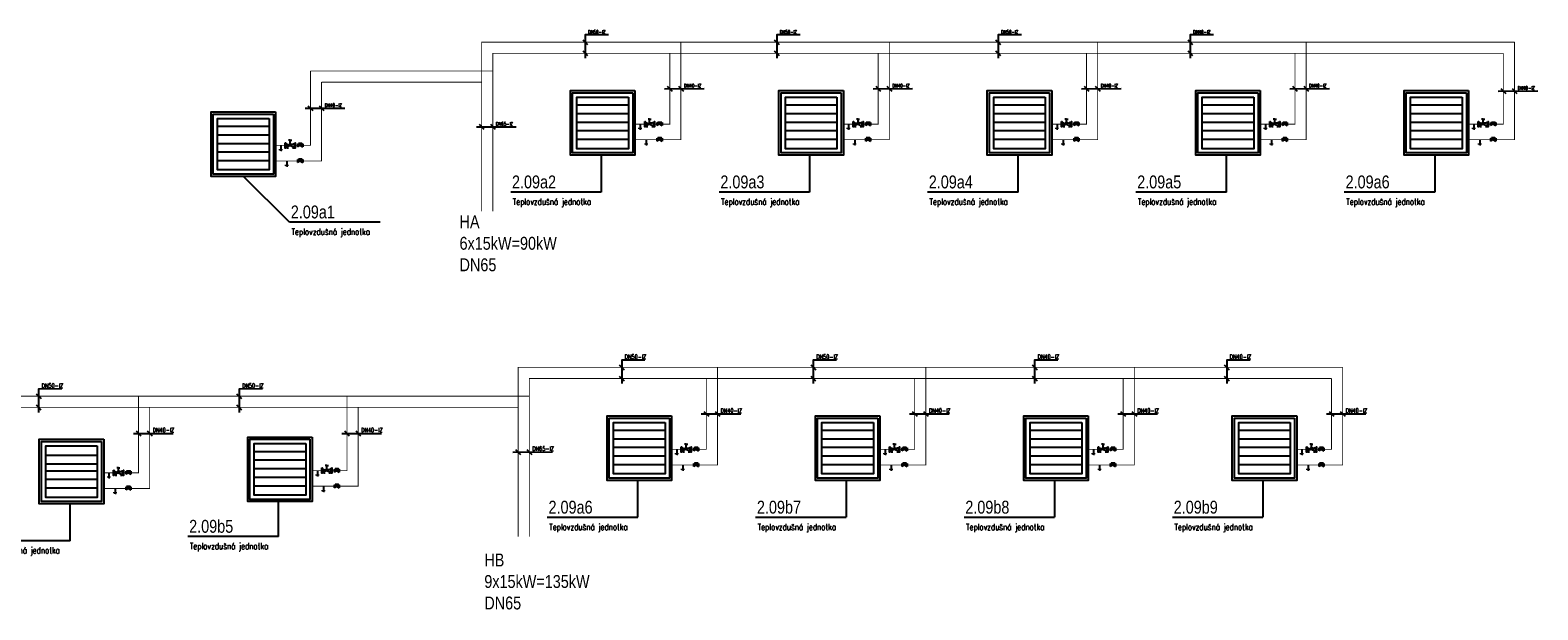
# Model space of a CAD drawing. Header units: millimetres. Extents: x -29085 to 3627694, y -159961 to 2281735.
# Tile 7 of 229: x 9246 to 44335, y -28864 to -15377. Entities that reach past the tile are written whole.
import ezdxf

# ---------------------------------------------------------------- set-up
doc = ezdxf.new("R2010")
doc.units = ezdxf.units.MM
doc.linetypes.add('DASHED', pattern=[19.05, 12.7, -6.35])
for name, color, linetype in [('G armatury', 7, 'Continuous'), ('NWT_UT_KOTY', 31, 'Continuous'), ('NWT_UT_POZICE', 32, 'Continuous'), ('NWT_UT_PRIV', 1, 'Continuous'), ('NWT_UT_TEXT', 90, 'Continuous'), ('NWT_UT_ZPÁT', 150, 'DASHED'), ('UT_KOTY', 31, 'Continuous')]:
    doc.layers.add(name, color=color, linetype=linetype)
doc.layers.add('NEKO_armatury', color=7, linetype='Continuous', lineweight=25)
doc.styles.add('ARIAL', font='arial.ttf', dxfattribs={"width": 0.8})
doc.styles.add('ROMANS', font='romans.shx', dxfattribs={"width": 0.8})

# ---------------------------------------------------------------- blocks, each defined once
blk = doc.blocks.new('Vypouštěcí ventil')
at = {"layer": 'NEKO_armatury', "color": 0, "lineweight": -3}
for p, q in [((0, 0), (0, -5)), ((-1, -5), (-1, -4)), ((0, -5), (-1, -5)), ((0, -5), (1, -5)), ((1, -5), (1, -4))]:
    blk.add_line(p, q, dxfattribs=at)
blk = doc.blocks.new('RUČNÍ REGULAČNÍ VENTIL PŘÍRUBOVÝ')
at = {"layer": 'NEKO_armatury', "color": 0, "lineweight": -3}
for p, q in [((-5.9, 5.4), (-5.9, 7.2)), ((-2.5, 5.4), (-5.9, 5.4)), ((-5.9, 5.4), (-5.9, 3.5)), ((-3.1, 10.8), (3.1, 10.8)), ((-3.1, 0), (3.1, 0)), ((-2.5, 6), (0, 5.4)), ((-2.5, 4.7), (0, 5.4)), ((0, 5.4), (-2.5, 5.4)), ((-1.9, 9.8), (1.9, 9.8)), ((-1.9, 1), (1.9, 9.8)), ((-1.9, 9.8), (1.9, 1)), ((-1.9, 1), (1.9, 1)), ((1.9, 9.8), (1.4, 8.6)), ((1.4, 8.6), (3.9, 8.6)), ((1.9, 1), (1.4, 2.2)), ((1.4, 2.2), (3.9, 2.2))]:
    blk.add_line(p, q, dxfattribs=at)
at = {"layer": 'NEKO_armatury', "color": 0}
for points in [[(-3.1, 10.8), (-3.1, 11.2), (3.1, 11.2), (3.1, 10.8), (-3.1, 10.8)], [(-3.1, -0.4), (-3.1, 0), (3.1, 0), (3.1, -0.4), (-3.1, -0.4)]]:
    blk.add_lwpolyline(points, dxfattribs=at)

msp = doc.modelspace()

# ---------------------------------------------------------------- linework, layer by layer
for points in [[(23322, -16784.7), (23322, -18284.7), (21822, -18284.7), (21822, -16784.7), (23322, -16784.7)], [(28172.2, -16784.7), (28172.2, -18284.7), (26672.2, -18284.7), (26672.2, -16784.7), (28172.2, -16784.7)], [(33022.4, -16784.7), (33022.4, -18284.7), (31522.4, -18284.7), (31522.4, -16784.7), (33022.4, -16784.7)], [(37872.7, -16784.7), (37872.7, -18284.7), (36372.7, -18284.7), (36372.7, -16784.7), (37872.7, -16784.7)], [(42722.9, -16784.7), (42722.9, -18284.7), (41222.9, -18284.7), (41222.9, -16784.7), (42722.9, -16784.7)], [(21972, -17115.3), (23172, -17115.3)], [(26822.2, -17115.3), (28022.2, -17115.3)], [(31672.4, -17115.3), (32872.4, -17115.3)], [(36522.7, -17115.3), (37722.7, -17115.3)], [(41372.9, -17115.3), (42572.9, -17115.3)], [(14958.2, -17279.9), (14958.2, -18779.9), (13458.2, -18779.9), (13458.2, -17279.9), (14958.2, -17279.9)], [(21972, -17315.3), (23172, -17315.3)], [(21972, -17515.3), (23172, -17515.3)], [(26822.2, -17315.3), (28022.2, -17315.3)], [(26822.2, -17515.3), (28022.2, -17515.3)], [(31672.4, -17315.3), (32872.4, -17315.3)], [(31672.4, -17515.3), (32872.4, -17515.3)], [(36522.7, -17315.3), (37722.7, -17315.3)], [(36522.7, -17515.3), (37722.7, -17515.3)], [(41372.9, -17315.3), (42572.9, -17315.3)], [(41372.9, -17515.3), (42572.9, -17515.3)], [(13608.2, -17610.5), (14808.2, -17610.5)], [(13608.2, -17810.5), (14808.2, -17810.5)], [(21972, -17715.3), (23172, -17715.3)], [(26822.2, -17715.3), (28022.2, -17715.3)], [(31672.4, -17715.3), (32872.4, -17715.3)], [(36522.7, -17715.3), (37722.7, -17715.3)], [(41372.9, -17715.3), (42572.9, -17715.3)], [(13608.2, -18010.5), (14808.2, -18010.5)], [(13608.2, -18210.5), (14808.2, -18210.5)], [(21972, -17915.3), (23172, -17915.3)], [(26822.2, -17915.3), (28022.2, -17915.3)], [(31672.4, -17915.3), (32872.4, -17915.3)], [(36522.7, -17915.3), (37722.7, -17915.3)], [(41372.9, -17915.3), (42572.9, -17915.3)], [(13608.2, -18410.5), (14808.2, -18410.5)], [(24172.5, -24351.6), (24172.5, -25851.6), (22672.5, -25851.6), (22672.5, -24351.6), (24172.5, -24351.6)], [(29022.7, -24351.6), (29022.7, -25851.6), (27522.7, -25851.6), (27522.7, -24351.6), (29022.7, -24351.6)], [(33872.9, -24351.6), (33872.9, -25851.6), (32372.9, -25851.6), (32372.9, -24351.6), (33872.9, -24351.6)], [(38723.2, -24351.6), (38723.2, -25851.6), (37223.2, -25851.6), (37223.2, -24351.6), (38723.2, -24351.6)], [(10958.4, -24896.8), (10958.4, -26396.8), (9458.4, -26396.8), (9458.4, -24896.8), (10958.4, -24896.8)], [(15808.7, -24846.8), (15808.7, -26346.8), (14308.7, -26346.8), (14308.7, -24846.8), (15808.7, -24846.8)], [(22822.5, -24682.2), (24022.5, -24682.2)], [(22822.5, -24882.2), (24022.5, -24882.2)], [(27672.7, -24682.2), (28872.7, -24682.2)], [(27672.7, -24882.2), (28872.7, -24882.2)], [(32522.9, -24682.2), (33722.9, -24682.2)], [(32522.9, -24882.2), (33722.9, -24882.2)], [(37373.2, -24682.2), (38573.2, -24682.2)], [(37373.2, -24882.2), (38573.2, -24882.2)], [(9608.4, -25264.2), (10808.4, -25264.2)], [(14458.7, -25177.4), (15658.7, -25177.4)], [(22822.5, -25082.2), (24022.5, -25082.2)], [(27672.7, -25082.2), (28872.7, -25082.2)], [(32522.9, -25082.2), (33722.9, -25082.2)], [(37373.2, -25082.2), (38573.2, -25082.2)], [(9608.4, -25464.2), (10808.4, -25464.2)], [(14458.7, -25377.4), (15658.7, -25377.4)], [(14458.7, -25577.4), (15658.7, -25577.4)], [(22822.5, -25282.2), (24022.5, -25282.2)], [(22822.5, -25482.2), (24022.5, -25482.2)], [(27672.7, -25282.2), (28872.7, -25282.2)], [(27672.7, -25482.2), (28872.7, -25482.2)], [(32522.9, -25282.2), (33722.9, -25282.2)], [(32522.9, -25482.2), (33722.9, -25482.2)], [(37373.2, -25282.2), (38573.2, -25282.2)], [(37373.2, -25482.2), (38573.2, -25482.2)], [(9608.4, -25627.4), (10808.4, -25627.4)], [(9608.4, -25827.4), (10808.4, -25827.4)], [(14458.7, -25777.4), (15658.7, -25777.4)], [(9608.4, -26027.4), (10808.4, -26027.4)], [(14458.7, -25977.4), (15658.7, -25977.4)]]:
    msp.add_lwpolyline(points)
for points in [[(23272, -16834.7), (23272, -18234.7), (21872, -18234.7), (21872, -16834.7)], [(28122.2, -16834.7), (28122.2, -18234.7), (26722.2, -18234.7), (26722.2, -16834.7)], [(32972.4, -16834.7), (32972.4, -18234.7), (31572.4, -18234.7), (31572.4, -16834.7)], [(37822.7, -16834.7), (37822.7, -18234.7), (36422.7, -18234.7), (36422.7, -16834.7)], [(42672.9, -16834.7), (42672.9, -18234.7), (41272.9, -18234.7), (41272.9, -16834.7)], [(23172, -16934.7), (23172, -18134.7), (21972, -18134.7), (21972, -16934.7)], [(28022.2, -16934.7), (28022.2, -18134.7), (26822.2, -18134.7), (26822.2, -16934.7)], [(32872.4, -16934.7), (32872.4, -18134.7), (31672.4, -18134.7), (31672.4, -16934.7)], [(37722.7, -16934.7), (37722.7, -18134.7), (36522.7, -18134.7), (36522.7, -16934.7)], [(42572.9, -16934.7), (42572.9, -18134.7), (41372.9, -18134.7), (41372.9, -16934.7)], [(14908.2, -17329.9), (14908.2, -18729.9), (13508.2, -18729.9), (13508.2, -17329.9)], [(14808.2, -17429.9), (14808.2, -18629.9), (13608.2, -18629.9), (13608.2, -17429.9)], [(24122.5, -24401.6), (24122.5, -25801.6), (22722.5, -25801.6), (22722.5, -24401.6)], [(24022.5, -24501.6), (24022.5, -25701.6), (22822.5, -25701.6), (22822.5, -24501.6)], [(28972.7, -24401.6), (28972.7, -25801.6), (27572.7, -25801.6), (27572.7, -24401.6)], [(28872.7, -24501.6), (28872.7, -25701.6), (27672.7, -25701.6), (27672.7, -24501.6)], [(33822.9, -24401.6), (33822.9, -25801.6), (32422.9, -25801.6), (32422.9, -24401.6)], [(33722.9, -24501.6), (33722.9, -25701.6), (32522.9, -25701.6), (32522.9, -24501.6)], [(38673.2, -24401.6), (38673.2, -25801.6), (37273.2, -25801.6), (37273.2, -24401.6)], [(38573.2, -24501.6), (38573.2, -25701.6), (37373.2, -25701.6), (37373.2, -24501.6)], [(15758.7, -24896.8), (15758.7, -26296.8), (14358.7, -26296.8), (14358.7, -24896.8)], [(10908.4, -24946.8), (10908.4, -26346.8), (9508.4, -26346.8), (9508.4, -24946.8)], [(10808.4, -25046.8), (10808.4, -26246.8), (9608.4, -26246.8), (9608.4, -25046.8)], [(15658.7, -24996.8), (15658.7, -26196.8), (14458.7, -26196.8), (14458.7, -24996.8)]]:
    msp.add_lwpolyline(points, close=True)
at = {"layer": 'G armatury'}
for p, q in [((23953.5, -17528.4), (23833.6, -17597.6)), ((23833.6, -17528.4), (23833.6, -17597.6)), ((23833.6, -17528.4), (23953.5, -17597.6)), ((23854.5, -17514.1), (23936.1, -17514.1)), ((23893.6, -17563), (23893.6, -17514.1)), ((23953.5, -17528.4), (23953.5, -17597.6)), ((28803.7, -17528.4), (28683.9, -17597.6)), ((28683.9, -17528.4), (28683.9, -17597.6)), ((28683.9, -17528.4), (28803.7, -17597.6)), ((28704.8, -17514.1), (28786.3, -17514.1)), ((28743.8, -17563), (28743.8, -17514.1)), ((28803.7, -17528.4), (28803.7, -17597.6)), ((33654, -17528.4), (33534.1, -17597.6)), ((33534.1, -17528.4), (33534.1, -17597.6)), ((33534.1, -17528.4), (33654, -17597.6)), ((33555, -17514.1), (33636.5, -17514.1)), ((33594, -17563), (33594, -17514.1)), ((33654, -17528.4), (33654, -17597.6)), ((38504.2, -17528.4), (38384.3, -17597.6)), ((38384.3, -17528.4), (38384.3, -17597.6)), ((38384.3, -17528.4), (38504.2, -17597.6)), ((38405.2, -17514.1), (38486.8, -17514.1)), ((38444.2, -17563), (38444.2, -17514.1)), ((38504.2, -17528.4), (38504.2, -17597.6)), ((43354.4, -17528.4), (43234.5, -17597.6)), ((43234.5, -17528.4), (43234.5, -17597.6)), ((43234.5, -17528.4), (43354.4, -17597.6)), ((43255.5, -17514.1), (43337, -17514.1)), ((43294.5, -17563), (43294.5, -17514.1)), ((43354.4, -17528.4), (43354.4, -17597.6)), ((23953.5, -17891.7), (23833.6, -17960.9)), ((23833.6, -17891.7), (23833.6, -17960.9)), ((23833.6, -17891.7), (23953.5, -17960.9)), ((23854.5, -17877.4), (23936.1, -17877.4)), ((23893.6, -17926.3), (23893.6, -17877.4)), ((23953.5, -17891.7), (23953.5, -17960.9)), ((28803.7, -17891.7), (28683.9, -17960.9)), ((28683.9, -17891.7), (28683.9, -17960.9)), ((28683.9, -17891.7), (28803.7, -17960.9)), ((28704.8, -17877.4), (28786.3, -17877.4)), ((28743.8, -17926.3), (28743.8, -17877.4)), ((28803.7, -17891.7), (28803.7, -17960.9)), ((33654, -17891.7), (33534.1, -17960.9)), ((33534.1, -17891.7), (33534.1, -17960.9)), ((33534.1, -17891.7), (33654, -17960.9)), ((33555, -17877.4), (33636.5, -17877.4)), ((33594, -17926.3), (33594, -17877.4)), ((33654, -17891.7), (33654, -17960.9)), ((38504.2, -17891.7), (38384.3, -17960.9)), ((38384.3, -17891.7), (38384.3, -17960.9)), ((38384.3, -17891.7), (38504.2, -17960.9)), ((38405.2, -17877.4), (38486.8, -17877.4)), ((38444.2, -17926.3), (38444.2, -17877.4)), ((38504.2, -17891.7), (38504.2, -17960.9)), ((43354.4, -17891.7), (43234.5, -17960.9)), ((43234.5, -17891.7), (43234.5, -17960.9)), ((43234.5, -17891.7), (43354.4, -17960.9)), ((43255.5, -17877.4), (43337, -17877.4)), ((43294.5, -17926.3), (43294.5, -17877.4)), ((43354.4, -17891.7), (43354.4, -17960.9)), ((15589.7, -18023.6), (15469.8, -18092.8)), ((15469.8, -18023.6), (15469.8, -18092.8)), ((15469.8, -18023.6), (15589.7, -18092.8)), ((15490.7, -18009.4), (15572.3, -18009.4)), ((15529.8, -18058.2), (15529.8, -18009.4)), ((15589.7, -18023.6), (15589.7, -18092.8)), ((15589.7, -18386.9), (15469.8, -18456.1)), ((15469.8, -18386.9), (15469.8, -18456.1)), ((15469.8, -18386.9), (15589.7, -18456.1)), ((15490.7, -18372.7), (15572.3, -18372.7)), ((15529.8, -18421.5), (15529.8, -18372.7)), ((15589.7, -18386.9), (15589.7, -18456.1)), ((24804, -25095.3), (24684.1, -25164.5)), ((24684.1, -25095.3), (24684.1, -25164.5)), ((24684.1, -25095.3), (24804, -25164.5)), ((24705, -25081), (24786.6, -25081)), ((24744.1, -25129.9), (24744.1, -25081)), ((24804, -25095.3), (24804, -25164.5)), ((29654.2, -25095.3), (29534.4, -25164.5)), ((29534.4, -25095.3), (29534.4, -25164.5)), ((29534.4, -25095.3), (29654.2, -25164.5)), ((29555.3, -25081), (29636.8, -25081)), ((29594.3, -25129.9), (29594.3, -25081)), ((29654.2, -25095.3), (29654.2, -25164.5)), ((34504.5, -25095.3), (34384.6, -25164.5)), ((34384.6, -25095.3), (34384.6, -25164.5)), ((34384.6, -25095.3), (34504.5, -25164.5)), ((34405.5, -25081), (34487, -25081)), ((34444.5, -25129.9), (34444.5, -25081)), ((34504.5, -25095.3), (34504.5, -25164.5)), ((39354.7, -25095.3), (39234.8, -25164.5)), ((39234.8, -25095.3), (39234.8, -25164.5)), ((39234.8, -25095.3), (39354.7, -25164.5)), ((39255.7, -25081), (39337.3, -25081)), ((39294.7, -25129.9), (39294.7, -25081)), ((39354.7, -25095.3), (39354.7, -25164.5)), ((16440.2, -25590.5), (16320.3, -25659.8)), ((16320.3, -25590.5), (16320.3, -25659.8)), ((16320.3, -25590.5), (16440.2, -25659.8)), ((16341.2, -25576.3), (16422.8, -25576.3)), ((16380.3, -25625.1), (16380.3, -25576.3)), ((16440.2, -25590.5), (16440.2, -25659.8)), ((24804, -25458.6), (24684.1, -25527.8)), ((24684.1, -25458.6), (24684.1, -25527.8)), ((24684.1, -25458.6), (24804, -25527.8)), ((24705, -25444.3), (24786.6, -25444.3)), ((24744.1, -25493.2), (24744.1, -25444.3)), ((24804, -25458.6), (24804, -25527.8)), ((29654.2, -25458.6), (29534.4, -25527.8)), ((29534.4, -25458.6), (29534.4, -25527.8)), ((29534.4, -25458.6), (29654.2, -25527.8)), ((29555.3, -25444.3), (29636.8, -25444.3)), ((29594.3, -25493.2), (29594.3, -25444.3)), ((29654.2, -25458.6), (29654.2, -25527.8)), ((34504.5, -25458.6), (34384.6, -25527.8)), ((34384.6, -25458.6), (34384.6, -25527.8)), ((34384.6, -25458.6), (34504.5, -25527.8)), ((34405.5, -25444.3), (34487, -25444.3)), ((34444.5, -25493.2), (34444.5, -25444.3)), ((34504.5, -25458.6), (34504.5, -25527.8)), ((39354.7, -25458.6), (39234.8, -25527.8)), ((39234.8, -25458.6), (39234.8, -25527.8)), ((39234.8, -25458.6), (39354.7, -25527.8)), ((39255.7, -25444.3), (39337.3, -25444.3)), ((39294.7, -25493.2), (39294.7, -25444.3)), ((39354.7, -25458.6), (39354.7, -25527.8)), ((11590, -25640.5), (11470.1, -25709.8)), ((11470.1, -25640.5), (11470.1, -25709.8)), ((11470.1, -25640.5), (11590, -25709.8)), ((11491, -25626.3), (11572.5, -25626.3)), ((11530, -25675.1), (11530, -25626.3)), ((11590, -25640.5), (11590, -25709.8)), ((16440.2, -25953.8), (16320.3, -26023.1)), ((16320.3, -25953.8), (16320.3, -26023.1)), ((16320.3, -25953.8), (16440.2, -26023.1)), ((16341.2, -25939.6), (16422.8, -25939.6)), ((16380.3, -25988.5), (16380.3, -25939.6)), ((16440.2, -25953.8), (16440.2, -26023.1)), ((11590, -26003.8), (11470.1, -26073.1)), ((11470.1, -26003.8), (11470.1, -26073.1)), ((11470.1, -26003.8), (11590, -26073.1)), ((11491, -25989.6), (11572.5, -25989.6)), ((11530, -26038.5), (11530, -25989.6)), ((11590, -26003.8), (11590, -26073.1))]:
    msp.add_line(p, q, dxfattribs=at)
at = {"layer": 'NWT_UT_PRIV', "const_width": 20}
for points in [[(19752.9, -19595.7), (19752.9, -15655.6), (43792.7, -15655.6)], [(23953.5, -17926.3), (24391.8, -17926.3), (24391.8, -15655.6)], [(28803.7, -17926.3), (29242, -17926.3), (29242, -15655.6)], [(33654, -17926.3), (34092.2, -17926.3), (34092.2, -15655.6)], [(38504.2, -17926.3), (38942.4, -17926.3), (38942.4, -15655.6)], [(43354.4, -17926.3), (43792.7, -17926.3), (43792.7, -15655.6)], [(15589.7, -18421.5), (16028, -18421.5), (16028, -16586.5)], [(16028, -16586.5), (19752.9, -16586.5)], [(23833.6, -17926.3), (23338.2, -17926.3)], [(28683.9, -17926.3), (28188.4, -17926.3)], [(33534.1, -17926.3), (33038.6, -17926.3)], [(38384.3, -17926.3), (37888.8, -17926.3)], [(43234.5, -17926.3), (42739.1, -17926.3)], [(15469.8, -18421.5), (14974.4, -18421.5)], [(20603.4, -27162.7), (20603.4, -23222.5), (39792.9, -23222.5)], [(24804, -25493.2), (25242.3, -25493.2), (25242.3, -23222.5)], [(29654.2, -25493.2), (30092.5, -25493.2), (30092.5, -23222.5)], [(34504.5, -25493.2), (34942.7, -25493.2), (34942.7, -23222.5)], [(39354.7, -25493.2), (39792.9, -25493.2), (39792.9, -23222.5)], [(16878.5, -24153.4), (-2522.5, -24153.4)], [(11590, -26038.5), (12028.2, -26038.5), (12028.2, -24153.4)], [(16440.2, -25988.5), (16878.5, -25988.5), (16878.5, -24153.4)], [(16878.5, -24153.4), (20603.4, -24153.4)], [(24684.1, -25493.2), (24188.7, -25493.2)], [(29534.4, -25493.2), (29038.9, -25493.2)], [(34384.6, -25493.2), (33889.1, -25493.2)], [(39234.8, -25493.2), (38739.3, -25493.2)], [(11470.1, -26038.5), (10974.6, -26038.5)], [(16320.3, -25988.5), (15824.9, -25988.5)]]:
    msp.add_lwpolyline(points, dxfattribs=at)
at = {"layer": 'NWT_UT_TEXT'}
for p, q in [((22541.5, -19142.5), (22541.5, -18284.7)), ((27391.7, -19142.5), (27391.7, -18284.7)), ((32241.9, -19142.5), (32241.9, -18284.7)), ((37092.1, -19142.5), (37092.1, -18284.7)), ((41942.4, -19142.5), (41942.4, -18284.7)), ((23392, -26709.4), (23392, -25851.6)), ((28242.2, -26709.4), (28242.2, -25851.6)), ((33092.4, -26709.4), (33092.4, -25851.6)), ((37942.6, -26709.4), (37942.6, -25851.6)), ((15028.2, -27154.6), (15028.2, -26296.8)), ((10177.9, -27254.6), (10177.9, -26396.8))]:
    msp.add_line(p, q, dxfattribs=at)
msp.add_lwpolyline([(15279.1, -19840.9), (14208.2, -18779.9)], dxfattribs=at)
at = {"layer": 'NWT_UT_TEXT', "const_width": 47.4}
for points in [[(20426.4, -19142.5), (22541.5, -19142.5)], [(25276.6, -19142.5), (27391.7, -19142.5)], [(30126.8, -19142.5), (32241.9, -19142.5)], [(34977.1, -19142.5), (37092.1, -19142.5)], [(39827.3, -19142.5), (41942.4, -19142.5)], [(15279.1, -19840.9), (17394.2, -19840.9)], [(21276.9, -26709.4), (23392, -26709.4)], [(26127.1, -26709.4), (28242.2, -26709.4)], [(30977.3, -26709.4), (33092.4, -26709.4)], [(35827.6, -26709.4), (37942.6, -26709.4)], [(8062.8, -27254.6), (10177.9, -27254.6)], [(12913.1, -27154.6), (15028.2, -27154.6)]]:
    msp.add_lwpolyline(points, dxfattribs=at)
at = {"layer": 'NWT_UT_ZPÁT', "color": 1, "const_width": 20}
for points in [[(20012.3, -19595.7), (20012.3, -15915.1), (43533.2, -15915.1)], [(23953.5, -17563), (24132.3, -17563), (24132.3, -15915.1)], [(28803.7, -17563), (28982.5, -17563), (28982.5, -15915.1)], [(33654, -17563), (33832.7, -17563), (33832.7, -15915.1)], [(38504.2, -17563), (38683, -17563), (38683, -15915.1)], [(43354.4, -17563), (43533.2, -17563), (43533.2, -15915.1)], [(15589.7, -18058.2), (15768.5, -18058.2), (15768.5, -16327)], [(15768.5, -16327), (20012.3, -16327), (20012.3, -19595.7)], [(23548.1, -17563), (23338.2, -17563)], [(23833.6, -17563), (23779.2, -17563)], [(28398.4, -17563), (28188.4, -17563)], [(28683.9, -17563), (28629.4, -17563)], [(33248.6, -17563), (33038.6, -17563)], [(33534.1, -17563), (33479.7, -17563)], [(38098.8, -17563), (37888.8, -17563)], [(38384.3, -17563), (38329.9, -17563)], [(42949, -17563), (42739.1, -17563)], [(43234.5, -17563), (43180.1, -17563)], [(15184.3, -18058.2), (14974.4, -18058.2)], [(15469.8, -18058.2), (15415.4, -18058.2)], [(20862.8, -27162.7), (20862.8, -23482), (39533.5, -23482)], [(24804, -25129.9), (24982.8, -25129.9), (24982.8, -23482)], [(29654.2, -25129.9), (29833, -25129.9), (29833, -23482)], [(34504.5, -25129.9), (34683.2, -25129.9), (34683.2, -23482)], [(39354.7, -25129.9), (39533.5, -25129.9), (39533.5, -23482)], [(16619, -23893.9), (-2782, -23893.9)], [(11590, -25675.1), (11768.7, -25675.1), (11768.7, -23893.9)], [(16440.2, -25625.1), (16619, -25625.1), (16619, -23893.9)], [(16619, -23893.9), (20862.8, -23893.9), (20862.8, -27162.7)], [(24398.6, -25129.9), (24188.7, -25129.9)], [(24684.1, -25129.9), (24629.7, -25129.9)], [(29248.9, -25129.9), (29038.9, -25129.9)], [(29534.4, -25129.9), (29479.9, -25129.9)], [(34099.1, -25129.9), (33889.1, -25129.9)], [(34384.6, -25129.9), (34330.2, -25129.9)], [(38949.3, -25129.9), (38739.3, -25129.9)], [(39234.8, -25129.9), (39180.4, -25129.9)], [(16034.8, -25625.1), (15824.9, -25625.1)], [(16320.3, -25625.1), (16265.9, -25625.1)], [(11184.6, -25675.1), (10974.6, -25675.1)], [(11470.1, -25675.1), (11415.7, -25675.1)]]:
    msp.add_lwpolyline(points, dxfattribs=at)
at = {"layer": 'UT_KOTY'}
for p, q in [((22105.6, -15599.3), (22218.1, -15711.8)), ((26565, -15599.3), (26677.5, -15711.8)), ((31716.5, -15599.3), (31829, -15711.8)), ((36186.9, -15599.3), (36299.4, -15711.8)), ((22105.1, -15857.2), (22217.6, -15969.7)), ((26564.5, -15857.2), (26677, -15969.7)), ((31716.1, -15857.2), (31828.6, -15969.7)), ((36186.5, -15857.2), (36299, -15969.7)), ((24012.3, -16739.3), (24934.5, -16737.4)), ((24074.4, -16681.2), (24186.9, -16793.7)), ((24335.5, -16681.1), (24448, -16793.6)), ((28862.5, -16739.3), (29784.8, -16737.4)), ((28924.7, -16681.2), (29037.2, -16793.7)), ((29185.7, -16681.1), (29298.2, -16793.6)), ((33712.7, -16739.3), (34635, -16737.4)), ((33774.9, -16681.2), (33887.4, -16793.7)), ((34036, -16681.1), (34148.5, -16793.6)), ((38563, -16739.3), (39485.2, -16737.4)), ((38625.1, -16681.2), (38737.6, -16793.7)), ((38886.2, -16681.1), (38998.7, -16793.6)), ((43413.2, -16792.9), (44335.4, -16791)), ((43475.4, -16734.8), (43587.9, -16847.3)), ((43736.4, -16734.7), (43848.9, -16847.2)), ((15648.5, -17192.9), (16570.7, -17190.9)), ((15710.6, -17134.8), (15823.1, -17247.3)), ((15971.7, -17134.7), (16084.2, -17247.2)), ((19632.8, -17625.9), (20555.1, -17624)), ((19695, -17567.8), (19807.5, -17680.3)), ((19956.1, -17567.7), (20068.6, -17680.2)), ((22955.6, -23424.1), (23068.1, -23536.6)), ((22956.1, -23166.2), (23068.6, -23278.7)), ((27415, -23424.1), (27527.5, -23536.6)), ((27415.5, -23166.2), (27528, -23278.7)), ((32566.6, -23424.1), (32679.1, -23536.6)), ((32567, -23166.2), (32679.5, -23278.7)), ((37037, -23424.1), (37149.5, -23536.6)), ((37037.4, -23166.2), (37149.9, -23278.7)), ((9385.9, -23837.6), (9498.4, -23950.1)), ((14051.9, -23837.6), (14164.4, -23950.1)), ((9385.5, -24095.5), (9498, -24208)), ((14051.5, -24095.5), (14164, -24208)), ((24862.8, -24306.2), (25785, -24304.3)), ((24924.9, -24248.1), (25037.4, -24360.6)), ((25186, -24248), (25298.5, -24360.5)), ((29713, -24306.2), (30635.3, -24304.3)), ((29775.2, -24248.1), (29887.7, -24360.6)), ((30036.2, -24248), (30148.7, -24360.5)), ((34563.2, -24306.2), (35485.5, -24304.3)), ((34625.4, -24248.1), (34737.9, -24360.6)), ((34886.5, -24248), (34999, -24360.5)), ((39413.5, -24306.2), (40335.7, -24304.3)), ((39475.6, -24248.1), (39588.1, -24360.6)), ((39736.7, -24248), (39849.2, -24360.5)), ((11648.7, -24759.8), (12571, -24757.8)), ((11710.9, -24701.7), (11823.4, -24814.2)), ((11972, -24701.6), (12084.5, -24814.1)), ((16499, -24759.8), (17421.2, -24757.8)), ((16561.1, -24701.7), (16673.6, -24814.2)), ((16822.2, -24701.6), (16934.7, -24814.1)), ((20483.3, -25192.8), (21405.6, -25190.9)), ((20545.5, -25134.7), (20658, -25247.2)), ((20806.6, -25134.6), (20919.1, -25247.1))]:
    msp.add_line(p, q, dxfattribs=at)
for points in [[(22704.6, -15486.3), (22163, -15487.5), (22163, -16030.9)], [(27164, -15486.3), (26622.4, -15487.5), (26622.4, -16030.9)], [(32315.5, -15486.3), (31773.9, -15487.5), (31773.9, -16030.9)], [(36785.9, -15486.3), (36244.3, -15487.5), (36244.3, -16030.9)], [(23555.1, -23053.2), (23013.5, -23054.4), (23013.5, -23597.8)], [(28014.5, -23053.2), (27472.9, -23054.4), (27472.9, -23597.8)], [(33166, -23053.2), (32624.4, -23054.4), (32624.4, -23597.8)], [(37636.4, -23053.2), (37094.8, -23054.4), (37094.8, -23597.8)], [(9984.9, -23724.6), (9443.3, -23725.8), (9443.3, -24269.2)], [(14651, -23724.6), (14109.3, -23725.8), (14109.3, -24269.2)]]:
    msp.add_lwpolyline(points, dxfattribs=at)

# ---------------------------------------------------------------- block references
at = {"layer": 'NEKO_armatury', "xscale": 20, "yscale": 20, "zscale": 20, "rotation": 270}
for p in [(23556.2, -17563), (28406.4, -17563), (33256.6, -17563), (38106.9, -17563), (42957.1, -17563), (15192.4, -18058.2), (24406.7, -25129.9), (29256.9, -25129.9), (34107.1, -25129.9), (38957.4, -25129.9), (11192.6, -25675.1), (16042.9, -25625.1)]:
    msp.add_blockref('RUČNÍ REGULAČNÍ VENTIL PŘÍRUBOVÝ', p, dxfattribs=at)
at = {"layer": 'NEKO_armatury', "xscale": 22.5, "yscale": 22.5, "zscale": 22.5}
for p in [(23444.1, -17563), (28294.3, -17563), (33144.5, -17563), (37994.8, -17563), (42845, -17563), (15080.3, -18058.2), (23585.9, -17926.3), (28436.1, -17926.3), (33286.3, -17926.3), (38136.6, -17926.3), (42986.8, -17926.3), (15222.1, -18421.5), (24294.6, -25129.9), (29144.8, -25129.9), (33995, -25129.9), (38845.3, -25129.9), (24436.4, -25493.2), (29286.6, -25493.2), (34136.8, -25493.2), (38987.1, -25493.2), (11080.5, -25675.1), (15930.8, -25625.1), (11222.4, -26038.5), (16072.6, -25988.5)]:
    msp.add_blockref('Vypouštěcí ventil', p, dxfattribs=at)

# ---------------------------------------------------------------- texts
at = {"layer": 'NWT_UT_KOTY', "style": 'ROMANS', "width": 0.7}
for s, height, p in [('DN50-IZ', 80, (22231.9, -15458.7)), ('DN50-IZ', 80, (26691.3, -15458.7)), ('DN50-IZ', 80, (31842.8, -15458.7)), ('DN40-IZ', 80, (36313.2, -15458.7)), ('DN40-IZ', 80, (24461.8, -16709.7)), ('DN40-IZ', 80, (29312, -16709.7)), ('DN40-IZ', 80, (34162.3, -16709.7)), ('DN40-IZ', 80, (39012.5, -16709.7)), ('DN40-IZ', 80, (43862.7, -16763.3)), ('DN40-IZ', 80, (16098, -17163.3)), ('DN65-IZ', 80, (20082.4, -17596.4)), ('DN50-IZ', 100, (23082.4, -23025.6)), ('DN50-IZ', 100, (27541.8, -23025.6)), ('DN40-IZ', 100, (32693.3, -23025.6)), ('DN40-IZ', 100, (37163.7, -23025.6)), ('DN50-IZ', 100, (9512.2, -23697)), ('DN50-IZ', 100, (14178.2, -23697)), ('DN40-IZ', 100, (25312.3, -24276.7)), ('DN40-IZ', 100, (30162.5, -24276.7)), ('DN40-IZ', 100, (35012.8, -24276.7)), ('DN40-IZ', 100, (39863, -24276.7)), ('DN40-IZ', 100, (12098.3, -24730.2)), ('DN40-IZ', 100, (16948.5, -24730.2)), ('DN65-IZ', 100, (20932.9, -25163.3))]:
    msp.add_text(s, height=height, dxfattribs=at).set_placement(p)
at = {"layer": 'NWT_UT_POZICE', "color": 1, "style": 'ARIAL', "width": 0.8}
for s, p in [('2.09a2', (20459.8, -19058.3)), ('2.09a3', (25310, -19058.3)), ('2.09a4', (30160.2, -19058.3)), ('2.09a5', (35010.5, -19058.3)), ('2.09a6', (39860.7, -19058.3)), ('2.09a1', (15312.5, -19756.8)), ('2.09b7', (26160.5, -26625.2)), ('2.09b8', (31010.7, -26625.2)), ('2.09b9', (35861, -26625.2)), ('2.09a6', (21310.3, -26625.2)), ('2.09b5', (12946.5, -27070.4))]:
    msp.add_text(s, height=300, rotation=359.9994, dxfattribs=at).set_placement(p)
at = {"layer": 'NWT_UT_POZICE', "color": 1, "char_height": 300, "attachment_point": 7, "rotation": 359.9994, "style": 'ARIAL'}
for s, insert in [('\\A1;\\pxql;HA 6x15kW=90kW\\PDN65', (19239.5, -20990.1)), ('\\A1;\\pxql;HB 9x15kW=135kW\\PDN65', (19816.2, -28858.3))]:
    msp.add_mtext_dynamic_manual_height_columns(s, width=1527.363, gutter_width=755.6, heights=[1425.4], dxfattribs=dict(at, insert=insert))
at = {"layer": 'NWT_UT_TEXT', "char_height": 150, "attachment_point": 1, "style": 'ROMANS'}
for insert in [(20474.7, -19293.6), (25325, -19293.6), (30175.2, -19293.6), (35025.4, -19293.6), (39875.7, -19293.6), (15327.5, -19992.1), (21325.2, -26860.5), (26175.5, -26860.5), (31025.7, -26860.5), (35875.9, -26860.5), (12961.4, -27305.7), (8111.2, -27405.7)]:
    msp.add_mtext_dynamic_manual_height_columns('Teplovzdušná jednotka ', width=2162.508, gutter_width=12.5, heights=[457], dxfattribs=dict(at, insert=insert))

doc.saveas('drawing.dxf')
